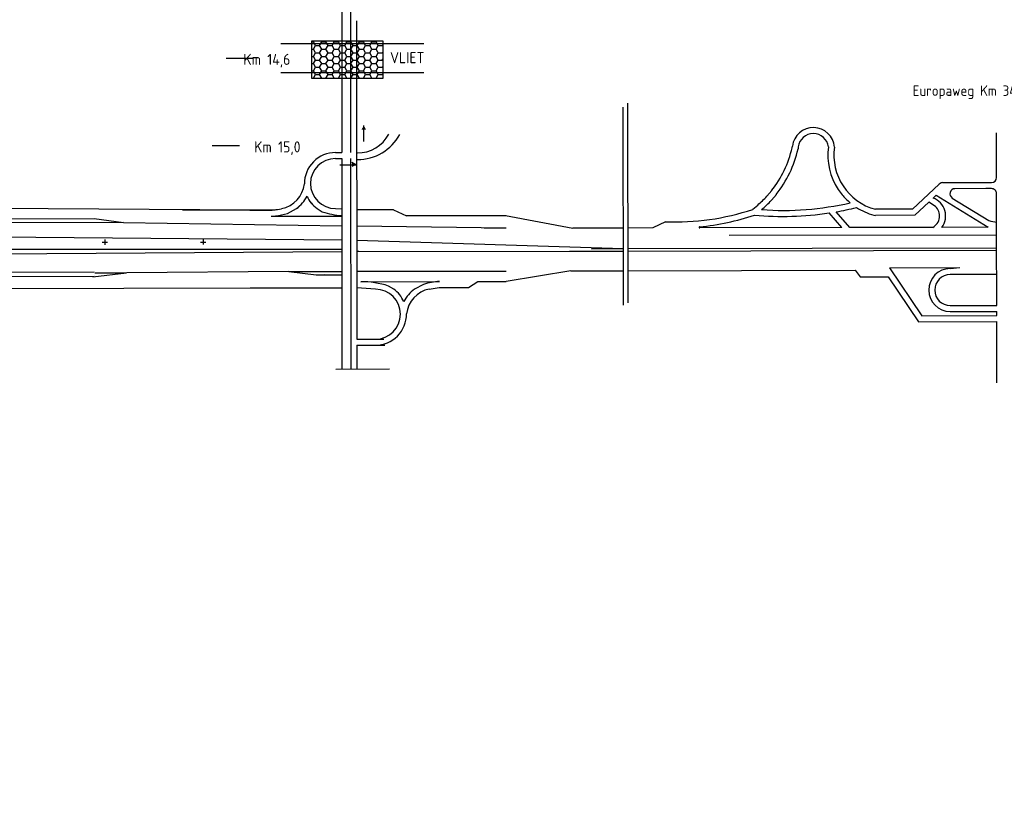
# Model space of a CAD drawing. Header units: metres. Extents: x 3368 to 18268, y -7519 to 4748.
# Tile 11 of 27: x 7972 to 10965, y 433 to 2800. Entities that reach past the tile are written whole.
import ezdxf

# ---------------------------------------------------------------- set-up
doc = ezdxf.new("R2010")
doc.units = ezdxf.units.M
doc.linetypes.add('HIDDEN2', pattern=[0.1875, 0.125, -0.0625])
for name, color, linetype in [('ONDERGROND', 7, 'Continuous'), ('strooiroute Haag2', 7, 'HIDDEN2'), ('Tekenwerk', 18, 'Continuous'), ('VBL-XX-ONDERGROND', 7, 'Continuous')]:
    doc.layers.add(name, color=color, linetype=linetype)
doc.styles.add('ISO', font='ISO.SHX')
doc.styles.add('ISO35', font='ISO.SHX')

msp = doc.modelspace()

# ---------------------------------------------------------------- hatches: boundary and pattern name
at = {"layer": 'Tekenwerk'}
h = msp.add_hatch(dxfattribs=at)
h.set_pattern_fill('HONEY', color=18, scale=4, style=0)
h.set_pattern_definition([(0, (-691.947214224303, -424.282713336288), (19.05, 10.99852), [12.7, -25.4]), (120, (-691.947214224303, -424.282713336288), (-19.04999772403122, 10.99852394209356), [12.7, -25.39999999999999]), (59.99999999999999, (-691.947214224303, -424.282713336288), (2.27596877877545e-06, 21.99704394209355), [-25.4, 12.7])])
h.paths.add_polyline_path([(9075.60502122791, 2621.697740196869), (9075.605021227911, 2736.022076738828), (8860.203994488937, 2736.022076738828), (8860.203994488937, 2621.697740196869)])

# ---------------------------------------------------------------- linework, layer by layer
at = {"layer": 'ONDERGROND', "color": 18, "linetype": 'Continuous', "extrusion": (-0.04049485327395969, 0.01245106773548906, 0.999102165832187)}
for p, q in [((8950.580846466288, 3497.969108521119, 181985972.7842088), (8951.331233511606, 2396.078162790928, 181985970.1814531)), ((8995.644381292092, 2796.446983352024, 181985500.6954549), (8997.140898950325, 1828.609554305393, 181985512.8175487)), ((9820.185628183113, 2546.021650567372, 181985537.2360013), (9821.123110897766, 1939.725272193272, 181985544.8298198)), ((9805.981415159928, 2533.546475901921, 181985536.8157559), (9806.910654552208, 1932.584081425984, 181985544.3427667)), ((10320.14168167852, 2410.89747978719, 181985559.1837943), (10320.8129044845, 2415.396515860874, 181985559.1549314)), ((10338.96544540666, 2413.17417754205, 181985559.9183718), (10337.9929539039, 2406.92620111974, 181985559.9568194)), ((8978.002336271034, 2378.031070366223, 181985505.1948071), (8978.991976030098, 1738.005249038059, 181985513.2110842)), ((10258.14964438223, 2280.361600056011, 181985558.2979514), (10243.61375833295, 2263.48596943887, 181985557.9191021)), ((10460.05024874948, 2284.224147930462, 181985566.4330978), (10472.11942041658, 2267.909912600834, 181985567.1255886)), ((10257.03886414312, 2251.063640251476, 181985558.6180488), (10272.408082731, 2268.906734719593, 181985559.0186171)), ((8671.994214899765, 2220.840923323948, 181985494.7508612), (8721.809354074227, 2220.937312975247, 181985496.7687297)), ((8785.845702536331, 2211.272327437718, 181985499.4846499), (8813.51032222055, 2225.695864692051, 181985500.4261817)), ((8875.845747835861, 2225.823877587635, 181985502.9511187), (8891.882729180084, 2216.316120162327, 181985503.7196053)), ((8931.880434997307, 2225.938944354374, 181985505.22084), (8951.397007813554, 2224.611060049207, 181985506.0284195)), ((9108.592694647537, 2221.770162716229, 181985512.4351601), (8996.533333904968, 2221.540038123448, 181985507.8961228)), ((9108.592691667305, 2221.770165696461, 181985512.4351602), (9147.521191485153, 2203.547505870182, 181985514.2400759)), ((10200.72445834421, 2223.513994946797, 181985556.6788865), (10215.46147132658, 2236.523620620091, 181985557.1140669)), ((10495.58903837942, 2168.046791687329, 181985569.321361), (10453.62096989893, 2215.952102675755, 181985567.0233351)), ((9450.669487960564, 2204.170043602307, 181985526.5192952), (9147.521191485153, 2203.547505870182, 181985514.240076)), ((9448.446690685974, 2204.418702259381, 181985526.4261037), (9653.035881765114, 2166.316543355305, 181985535.1931969)), ((9934.964552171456, 2185.68866981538, 181985546.3786959), (9896.99777627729, 2166.817538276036, 181985545.0750324)), ((10471.3041629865, 2167.996920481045, 181985568.3376867), (10432.3527600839, 2212.458802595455, 181985566.2048424)), ((10568.62994993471, 2205.862210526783, 181985571.8105346), (10573.41027522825, 2205.089674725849, 181985572.013915)), ((8996.82168627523, 2035.054100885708, 181985510.2318459), (9450.929543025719, 2035.986645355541, 181985528.6257801)), ((9378.426241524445, 2035.837755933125, 181985525.688987), (9450.929543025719, 2035.986645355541, 181985528.6257801)), ((9378.426241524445, 2035.837755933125, 181985525.688987), (9450.929543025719, 2035.986645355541, 181985528.6257801)), ((9647.575559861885, 2036.390472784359, 181985536.5910552), (9450.9784247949, 2004.37316133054, 181985529.0217366)), ((9647.575559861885, 2036.390472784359, 181985536.5910552), (9806.749638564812, 2036.717350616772, 181985543.038505)), ((9647.575559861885, 2036.390472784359, 181985536.5910552), (9806.749638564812, 2036.717350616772, 181985543.038505)), ((9820.973088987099, 2036.746562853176, 181985543.6146353), (10511.5460809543, 2038.164706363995, 181985571.5867441)), ((9820.973088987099, 2036.746562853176, 181985543.6146353), (10511.5460809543, 2038.164706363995, 181985571.5867441)), ((10511.5460809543, 2038.164706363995, 181985571.5867441), (10527.47060025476, 2018.08912588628, 181985572.4823716)), ((10616.07560778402, 2045.835231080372, 181985575.7278638), (10714.09400070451, 1900.215031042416, 181985581.5154276)), ((10800.45188928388, 2043.374956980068, 181985583.2315241), (10830.38851285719, 2046.275336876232, 181985584.4087476)), ((8873.250770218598, 2024.476839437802, 181985505.3551791), (8951.445685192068, 2024.637418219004, 181985508.5225152)), ((10612.40145827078, 2018.26353801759, 181985575.9225513), (10704.2928394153, 1881.745882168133, 181985581.3483415)), ((10941.86956251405, 2025.216348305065, 181985589.1896556), (10800.48041606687, 2024.925993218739, 181985583.4625961)), ((8672.359698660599, 1984.471611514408, 181985497.7113699), (8951.45532279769, 1985.044754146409, 181985509.0163199)), ((9053.458785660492, 1980.722616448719, 181985513.204511), (8996.89974749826, 1984.570820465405, 181985510.8641451)), ((9008.71478284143, 2003.464941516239, 181985511.10756), (9248.54363466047, 2003.957445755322, 181985520.8219836)), ((9109.493472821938, 1980.83768619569, 181985515.4742321), (9093.456494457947, 1990.345440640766, 181985514.7057455)), ((9199.4935211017, 1995.389224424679, 181985518.940701), (9171.828895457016, 1980.965696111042, 181985517.9991693)), ((9217.240523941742, 1981.058950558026, 181985519.8385967), (9246.91421652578, 1985.651497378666, 181985520.9840747)), ((9246.91421652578, 1985.651497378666, 181985520.9840747), (9336.068534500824, 1985.834587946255, 181985524.5953287)), ((9336.068534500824, 1985.834587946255, 181985524.5953287), (9364.423429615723, 2004.195417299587, 181985525.5157702)), ((9364.423429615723, 2004.195417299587, 181985525.5157702), (9450.9784247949, 2004.37316133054, 181985529.0217366)), ((10800.62543118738, 1931.141097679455, 181985584.6372451), (10942.01457465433, 1931.431452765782, 181985590.3643045)), ((10714.09400070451, 1900.215031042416, 181985581.5154276), (10942.06212127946, 1900.683177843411, 181985590.7494245)), ((10800.65395797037, 1912.692136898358, 181985584.8683171), (10942.04310441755, 1912.982491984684, 181985590.5953766)), ((10704.2928394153, 1881.745882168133, 181985581.3483415), (10942.09064806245, 1882.234217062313, 181985590.9804965)), ((8997.169425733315, 1810.160587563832, 181985513.0486207), (8997.280940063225, 1738.042808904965, 181985513.9518908)), ((8932.804900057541, 1737.910403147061, 181985511.3402468), (9096.667444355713, 1738.246907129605, 181985517.9776059))]:
    msp.add_line(p, q, dxfattribs=at)
at = {"layer": 'ONDERGROND', "color": 18, "extrusion": (-0.04049485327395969, 0.01245106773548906, 0.999102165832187)}
for p, q in [((10941.41323829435, 2320.331422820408, 181985585.4933604), (10941.20265806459, 2456.520511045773, 181985583.7876018)), ((10777.94575954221, 2304.621542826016, 181985579.0636007), (10926.07428396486, 2304.925735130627, 181985585.0636431)), ((10685.55704916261, 2223.769001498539, 181985576.3265766), (10767.47656429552, 2300.471483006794, 181985578.6909903)), ((10919.54838300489, 2286.463312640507, 181985585.0292236), (10815.09393418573, 2286.248807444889, 181985580.7982284)), ((10926.10281074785, 2286.476774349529, 181985585.2947151), (10909.17072559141, 2286.442000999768, 181985584.6088698)), ((10692.84573758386, 2205.334944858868, 181985576.8517261), (10735.3880074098, 2245.167921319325, 181985578.0796086)), ((10755.69734836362, 2232.33704699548, 181985579.062673), (10735.38801039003, 2245.167918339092, 181985578.0796086)), ((10748.76916373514, 2257.69689513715, 181985578.4658239), (10758.00813699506, 2266.34748710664, 181985578.7324851)), ((10758.00813699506, 2266.34748710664, 181985578.7324851), (10916.05808699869, 2168.910257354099, 181985586.352734)), ((10807.05514515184, 2257.783837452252, 181985580.8271438), (10918.57636237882, 2189.031405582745, 181985586.2040477)), ((10941.68260062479, 2146.128605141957, 181985587.6752383), (10941.48931170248, 2271.134184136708, 181985586.1095523)), ((10685.55704916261, 2223.769001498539, 181985576.3265766), (10573.38175142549, 2223.538635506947, 181985571.7828429)), ((8736.793782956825, 2202.70404650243, 181985497.6032948), (8951.402233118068, 2203.144760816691, 181985506.2961498)), ((10692.84573758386, 2205.334944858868, 181985576.8517261), (10573.41027522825, 2205.089674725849, 181985572.0139149)), ((9450.728660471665, 2165.901093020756, 181985526.998611), (8996.992095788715, 2172.783359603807, 181985479.6544688)), ((9450.728660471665, 2165.901093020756, 181985526.998611), (9383.886563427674, 2165.76382650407, 181985524.2911284)), ((9806.54875899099, 2166.631795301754, 181985541.4113358), (9653.035881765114, 2166.316543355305, 181985535.1931969)), ((9806.54875899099, 2166.631795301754, 181985541.4113358), (9710.178687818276, 2166.433892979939, 181985537.5078033)), ((9896.99777627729, 2166.817538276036, 181985545.0750322), (9820.772209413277, 2166.661004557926, 181985541.987466)), ((10471.3041629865, 2167.996920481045, 181985568.3376867), (10039.20518124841, 2167.109574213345, 181985550.8352359)), ((10747.41966987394, 2168.56394840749, 181985579.5219249), (10495.58903837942, 2168.046791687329, 181985569.321361)), ((10916.05808699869, 2168.910257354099, 181985586.352734), (10775.23021960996, 2168.621058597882, 181985580.6484095)), ((10128.905033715, 2144.459502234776, 181985554.7531535), (10941.68260062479, 2146.128605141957, 181985587.6752383)), ((9643.291622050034, 2096.190674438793, 181985535.6721766), (9806.65715897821, 2096.526156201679, 181985542.2894041)), ((9710.275610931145, 2103.749929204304, 181985538.2929155), (9806.645685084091, 2103.947834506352, 181985542.1964481)), ((9710.287087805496, 2096.328250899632, 181985538.3858714), (9806.65715897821, 2096.526156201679, 181985542.2894041)), ((9820.869135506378, 2103.977040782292, 181985542.7725782), (10941.74421990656, 2106.278846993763, 181985588.1743535)), ((9820.88061238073, 2096.555362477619, 181985542.8655342), (10941.75569380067, 2098.857168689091, 181985588.2673095)), ((10616.07560778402, 2045.835231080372, 181985575.7278638), (10830.38850987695, 2046.275336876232, 181985584.4087476)), ((10527.47060025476, 2018.08912588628, 181985572.4823716), (10612.40145827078, 2018.26353801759, 181985575.9225513)), ((10942.37899149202, 1695.754609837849, 181985593.3161401), (10942.09064806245, 1882.234217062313, 181985590.9804965)), ((8997.140898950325, 1828.609554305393, 181985512.8175487), (9053.693809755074, 1828.725690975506, 181985515.1082615)), ((8997.169425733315, 1810.160587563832, 181985513.0486207), (9056.437220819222, 1810.282300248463, 181985515.4493014))]:
    msp.add_line(p, q, dxfattribs=at)
at = {"layer": 'ONDERGROND', "color": 18, "extrusion": (-0.04049485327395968, 0.01245106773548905, 0.999102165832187)}
for p, q in [((7822.022968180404, 2227.711374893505, 181985460.2148483), (8673.934986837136, 2222.201557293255, 181985494.8125665)), ((8198.256474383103, 2195.311741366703, 181985475.8678327), (8287.899496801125, 2183.011166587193, 181985479.6544688)), ((7523.680533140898, 2142.629837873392, 181985449.1829663), (8951.82579458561, 2130.946119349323, 181985482.5787443)), ((7482.257195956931, 2101.910669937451, 181985448.0114797), (8951.42678712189, 2102.273396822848, 181985507.55423)), ((7494.953778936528, 2085.546018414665, 181985448.7300284), (8951.428427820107, 2095.533173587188, 181985507.6382948)), ((8996.727688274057, 2095.843793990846, 181985509.4704592), (9002.928331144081, 2095.886312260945, 181985509.7212491)), ((8194.714504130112, 2017.956988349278, 181985477.9345125), (8296.414357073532, 2030.869610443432, 181985481.8956138)), ((8200.14411474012, 2030.671907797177, 181985477.9961252), (8294.597926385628, 2030.865876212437, 181985481.8220381))]:
    msp.add_line(p, q, dxfattribs=at)
at = {"layer": 'ONDERGROND', "color": 18, "ltscale": 2, "extrusion": (-0.0404948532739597, 0.01245106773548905, 0.999102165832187)}
for p, q in [((7812.127470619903, 2194.518799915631, 181985460.2274258), (8198.256474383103, 2195.311744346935, 181985475.8678327)), ((7738.193308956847, 2032.166389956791, 181985459.2540597), (8198.507275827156, 2033.11168087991, 181985477.8993769)), ((7859.385835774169, 2019.281734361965, 181985464.3267153), (8198.527586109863, 2019.978187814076, 181985478.0638728))]:
    msp.add_line(p, q, dxfattribs=at)
at = {"layer": 'ONDERGROND', "color": 18, "extrusion": (-0.0404948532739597, 0.01245106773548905, 0.999102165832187)}
for p, q in [((8287.899496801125, 2183.011166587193, 181985479.6544688), (7723.00350631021, 2181.851108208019, 181985456.7729887)), ((8230.616706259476, 2131.949396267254, 181985477.9690709), (8230.641901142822, 2115.655554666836, 181985478.1731501)), ((8529.751652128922, 2132.563690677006, 181985490.0857266), (8529.776844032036, 2116.269849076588, 181985490.2898059)), ((8222.750126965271, 2123.523486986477, 181985477.7552347), (8238.509291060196, 2123.55585230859, 181985478.3935698)), ((8521.885069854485, 2124.137784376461, 181985489.8718904), (8537.644236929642, 2124.170146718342, 181985490.5102257)), ((7654.391342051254, 1982.381133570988, 181985456.4778983), (8672.359698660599, 1984.471611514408, 181985497.7113699))]:
    msp.add_line(p, q, dxfattribs=at)
at = {"layer": 'ONDERGROND', "color": 18, "ltscale": 50, "extrusion": (-0.04049485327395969, 0.01245106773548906, 0.999102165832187)}
for p, q in [((8996.675601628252, 2129.529601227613, 181985485.7067044), (9806.645685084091, 2103.947834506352, 181985542.1964481)), ((10942.01457465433, 1931.431452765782, 181985590.3643045), (10941.68260062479, 2146.128605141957, 181985587.6752383)), ((10942.06212127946, 1900.683177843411, 181985590.7494245), (10942.04310441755, 1912.982491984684, 181985590.5953766))]:
    msp.add_line(p, q, dxfattribs=at)
at = {"layer": 'ONDERGROND', "color": 18, "linetype": 'Continuous', "ltscale": 50, "extrusion": (-0.04049485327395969, 0.01245106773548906, 0.999102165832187)}
for p, q in [((8996.72920668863, 2094.862903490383, 181985509.4827447), (9643.291625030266, 2096.190671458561, 181985535.6721765)), ((8790.163197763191, 2034.629709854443, 181985501.8610089), (8951.443172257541, 2034.960913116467, 181985508.3937594)), ((8790.163197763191, 2034.629712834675, 181985501.861009), (8873.250767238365, 2024.476842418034, 181985505.3551792))]:
    msp.add_line(p, q, dxfattribs=at)
at = {"layer": 'ONDERGROND', "color": 18, "linetype": 'Continuous', "extrusion": (-0.04049485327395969, 0.01245106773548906, 0.999102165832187)}
for centre, radius, start, end in [((-5353.254129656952, 7719176.772752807, 181821778.4363351), 64.41580403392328, 111.7177176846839, 280.1026060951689), ((-5353.254129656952, 7719176.772752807, 181821778.4363351), 46.11180403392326, 114.0005058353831, 280.1026060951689), ((-5312.156177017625, 7718795.761884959, 181821778.4363349), 319.2791557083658, 68.33140120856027, 94.54513069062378), ((-5312.156177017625, 7718795.761884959, 181821778.4363349), 337.5831557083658, 68.33140120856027, 94.54513069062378), ((-5403.445876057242, 7719405.326444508, 181821778.4363349), 189.0604536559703, 279.5713064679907, 320.5313659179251), ((-5403.445876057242, 7719405.326444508, 181821778.4363349), 170.7564536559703, 278.8789148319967, 2.046459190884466), ((-5312.356814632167, 7718796.41027933, 181821778.4363351), 319.2791557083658, 57.33194654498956, 64.33307410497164), ((-5312.356814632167, 7718796.41027933, 181821778.4363351), 337.5831557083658, 57.33194654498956, 64.33307410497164), ((-5403.445876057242, 7719405.326444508, 181821778.4363349), 189.0604536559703, 326.687907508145, 337.2123060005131), ((-4888.04691566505, 7717581.693360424, 181821778.4363348), 210.3741618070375, 16.31627804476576, 28.8451049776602), ((-5730.36907333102, 7718621.260815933, 181821778.4363352), 746.112398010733, 14.79477333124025, 35.49744382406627), ((-6016.899025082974, 7718876.769609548, 181821778.4363349), 909.8826616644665, 12.94462879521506, 30.02829303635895), ((-6016.899025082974, 7718876.769609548, 181821778.4363349), 928.1866616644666, 27.06399560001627, 30.99741292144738), ((-5403.445876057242, 7719405.326444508, 181821778.4363349), 189.0604536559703, 344.4946376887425, 2.046459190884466), ((-4745.662256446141, 7717889.289599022, 181821778.4363352), 1.663984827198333, 17.18984602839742, 17.686134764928), ((-5730.36907333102, 7718621.260815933, 181821778.4363352), 764.4163980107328, 22.66679335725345, 35.49744382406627), ((-6016.899025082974, 7718876.769609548, 181821778.4363349), 928.1866616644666, 11.70868915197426, 25.73255757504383), ((-5023.459520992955, 7718916.486233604, 181821778.4363351), 1.664000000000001, 202.6667933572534, 17.1943644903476), ((-5064.89953858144, 7719700.975454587, 181821778.4363352), 65.34661440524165, 197.1943644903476, 17.1943644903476), ((-5064.89953858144, 7719700.975454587, 181821778.4363352), 46.89618240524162, 197.1943644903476, 17.1943644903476), ((-4305.443023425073, 7718060.052880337, 181821778.4363347), 269.5505244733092, 179.1227174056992, 197.4440404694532), ((-4481.401311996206, 7718051.212891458, 181821778.4363347), 94.45494674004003, 17.1943644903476, 107.6159358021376)]:
    msp.add_arc(centre, radius, start, end, dxfattribs=at)
at = {"layer": 'ONDERGROND', "color": 18, "extrusion": (-0.04049485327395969, 0.01245106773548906, 0.999102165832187)}
for centre, radius, start, end in [((-5428.933698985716, 7719720.358121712, 181821778.4363352), 15.37536, 17.1943644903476, 107.1943632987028), ((-5355.732429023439, 7719587.823837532, 181821778.4363356), 15.37536, 197.1943644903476, 240.1852849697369), ((-5349.088708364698, 7719628.767885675, 181821778.4363349), 15.37535977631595, 197.1943610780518, 345.4500759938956), ((-5381.931472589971, 7719734.902670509, 181821778.436335), 15.37536, 107.1943632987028, 197.1943644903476), ((-4780.06261383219, 7717643.650261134, 181821778.4363351), 104.2317231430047, 53.21297927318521, 80.75812778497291), ((-4825.272575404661, 7717817.830821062, 181821778.436335), 94.45494674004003, 310.9853887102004, 340.7722008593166), ((-5259.275425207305, 7719566.341713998, 181821778.4363351), 57.7872064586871, 70.1234908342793, 177.1958500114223), ((-4987.200627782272, 7717809.898881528, 181821778.4363352), 255.5382977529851, 358.8709773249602, 12.52847701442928), ((-5259.275425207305, 7719566.341713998, 181821778.4363351), 39.33677445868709, 44.87637224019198, 154.5320419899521), ((-4846.400435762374, 7717600.243056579, 181821778.436335), 183.455557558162, 23.29240186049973, 34.78422390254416), ((-6345.572518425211, 7719657.643312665, 181821778.4363348), 1048.544806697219, 5.15312811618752, 6.438509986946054), ((-4481.401311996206, 7718051.212891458, 181821778.4363347), 76.00451474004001, 17.1943644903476, 197.1943644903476), ((-4481.401311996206, 7718051.212891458, 181821778.4363347), 94.45494674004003, 130.9853887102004, 160.7722008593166), ((-4526.611270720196, 7718225.393452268, 181821778.436335), 104.2317231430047, 233.2129792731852, 260.7581277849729), ((-4526.611270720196, 7718225.393452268, 181821778.436335), 85.7812911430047, 207.8383443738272, 281.1747530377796), ((-4460.273458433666, 7718268.800647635, 181821778.4363354), 183.455557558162, 199.1733114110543, 214.7842239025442)]:
    msp.add_arc(centre, radius, start, end, dxfattribs=at)
at = {"layer": 'strooiroute Haag2', "color": 18, "linetype": 'Continuous', "ltscale": 50, "extrusion": (-0.04046005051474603, 0.01256369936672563, 0.9991021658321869)}
for p, q in [((8994.338468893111, 2358.650939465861, 181985039.7909632), (8981.694540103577, 2365.689625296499, 181985039.190418)), ((8945.450778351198, 2358.68608768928, 181985037.8107452), (8994.428204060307, 2358.650383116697, 181985039.7946041))]:
    msp.add_line(p, q, dxfattribs=at)
at = {"layer": 'strooiroute Haag2', "color": 18, "linetype": 'HIDDEN2', "ltscale": 50, "extrusion": (-0.04046005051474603, 0.01256369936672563, 0.9991021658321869)}
msp.add_solid([(-4922.787478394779, 7717813.541411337, 181821313.1262006), (-4919.847832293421, 7717827.615918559, 181821313.1262006), (-4909.472616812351, 7717817.661614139, 181821313.1262006)], dxfattribs=at)
at = {"layer": 'Tekenwerk', "color": 18}
for p, q in [((8931.946225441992, 2396.083890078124, 181985503.0851756), (8951.331233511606, 2396.078162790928, 181985970.1814531)), ((8931.923426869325, 2377.64337110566, 181985503.3161416), (8951.359760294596, 2377.629202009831, 181985970.4125251))]:
    msp.add_line(p, q, dxfattribs=at)
msp.add_lwpolyline([(8860.203994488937, 2736.022076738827), (9075.605021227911, 2736.022076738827), (9075.605021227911, 2621.697740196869), (8860.203994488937, 2621.697740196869)], close=True, dxfattribs=at)
at = {"layer": 'Tekenwerk', "color": 252, "elevation": 181985501.861009}
msp.add_lwpolyline([(8790.163197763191, 2034.629712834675), (8296.414357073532, 2030.869610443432)], dxfattribs=at)
at = {"layer": 'VBL-XX-ONDERGROND', "color": 18, "extrusion": (-0.07261905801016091, -0.01496858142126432, 0.997247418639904)}
for p, q in [((8977.729722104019, 3497.96910852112, 181985508.983641), (8977.99784524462, 2396.480850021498, 181985505.2572241)), ((8951.359760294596, 2377.629202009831, 181985970.4125251), (8951.515483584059, 1737.895628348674, 181985968.2482587))]:
    msp.add_line(p, q, dxfattribs=at)
at = {"layer": 'VBL-XX-ONDERGROND', "color": 18, "linetype": 'Continuous', "ltscale": 10}
for p, q in [((9201.072652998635, 2726.347908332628, 181986102.1988529), (8766.268432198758, 2726.347908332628, 181986102.1988529)), ((9201.072652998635, 2638.846429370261, 181986102.1988529), (8766.268432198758, 2638.846429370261, 181986102.1988529))]:
    msp.add_line(p, q, dxfattribs=at)
at = {"layer": 'VBL-XX-ONDERGROND', "color": 18}
for p, q in [((8599.628860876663, 2683.329246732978, 181986102.1988529), (8682.324033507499, 2683.329246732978, 181986102.1988529)), ((8557.179814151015, 2417.227670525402, 181985498.5879735), (8639.874986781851, 2417.227670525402, 181985498.5879735))]:
    msp.add_line(p, q, dxfattribs=at)
at = {"layer": 'VBL-XX-ONDERGROND', "color": 18, "extrusion": (-0.04046005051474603, 0.01256369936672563, 0.9991021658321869)}
for p, q in [((9017.962510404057, 2429.245990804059, 181985506.1515132), (9018.023107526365, 2478.259709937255, 181985505.5376202)), ((9046.36616105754, 1828.773145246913, 181985048.5611056), (9079.030504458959, 1828.749332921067, 181985049.8841937)), ((9022.480597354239, 1810.350022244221, 181985047.8254967), (9081.72134672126, 1810.30683570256, 181985050.2250774))]:
    msp.add_line(p, q, dxfattribs=at)
at = {"layer": 'VBL-XX-ONDERGROND', "color": 18, "linetype": 'Continuous', "extrusion": (-0.04046005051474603, 0.01256369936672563, 0.9991021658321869)}
for p, q in [((8287.899496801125, 2183.011166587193, 181985479.6544688), (8951.409463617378, 2173.440834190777, 181985479.6544688)), ((8996.608711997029, 2172.788889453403, 181985479.6544688), (8996.992095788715, 2172.783359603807, 181985479.6544688))]:
    msp.add_line(p, q, dxfattribs=at)
at = {"layer": 'VBL-XX-ONDERGROND', "color": 18, "linetype": 'Continuous', "extrusion": (-0.04046005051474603, 0.01256369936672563, 0.9991021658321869), "elevation": 181821313.1262005, "flags": 128}
for points in [[(-4632.831214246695, 7717363.888343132), (-4716.122099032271, 7717633.164527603)], [(-4572.911116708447, 7717835.745693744), (-4588.363811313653, 7717885.682674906)]]:
    msp.add_lwpolyline(points, dxfattribs=at)
at = {"layer": 'VBL-XX-ONDERGROND', "color": 18}
for centre, radius, start, end in [((9000.252382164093, 2500.322874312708, 181986102.1988529), 105.3011354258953, 269.0889028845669, 332.7166292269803), ((8999.85623979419, 2519.119196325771, 181986102.1988529), 144.369965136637, 269.4946571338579, 331.8856943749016)]:
    msp.add_arc(centre, radius, start, end, dxfattribs=at)
at = {"layer": 'VBL-XX-ONDERGROND', "color": 18, "extrusion": (-0.04046005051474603, 0.01256369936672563, 0.9991021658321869)}
for centre, radius, start, end in [((-4846.900745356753, 7717804.525640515, 181821778.9991412), 94.41167471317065, 197.1943633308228, 287.6159345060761), ((-4846.900745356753, 7717804.525640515, 181821778.9991412), 94.41167471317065, 197.1943633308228, 287.6159345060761), ((-4846.900745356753, 7717804.525640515, 181821778.9991412), 75.96969528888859, 197.1943633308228, 17.19436333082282), ((-4801.711494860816, 7717630.424875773, 181821778.9991414), 85.74199272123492, 27.83834527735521, 101.1747526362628), ((-4801.711494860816, 7717630.424875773, 181821778.9991414), 104.183972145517, 53.21297875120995, 80.75812912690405), ((-4846.900745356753, 7717804.525640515, 181821778.9991412), 94.41167471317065, 310.9853894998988, 340.7722017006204)]:
    msp.add_arc(centre, radius, start, end, dxfattribs=at)
msp.add_solid([(-5026.942605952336, 7717831.588598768, 181821778.9991413), (-5041.01711317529, 7717834.528244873, 181821778.9991413), (-5031.062808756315, 7717844.903460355, 181821778.9991413)], dxfattribs=at)

# ---------------------------------------------------------------- texts
at = {"layer": 'VBL-XX-ONDERGROND', "color": 18}
for s, height, style, p in [('Km 14,6', 33.6882632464, 'ISO', (8652.01361031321, 2662.502730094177, 181986102.1988529)), ('Europaweg Km 34,9', 31.70205795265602, 'ISO35', (10686.65722695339, 2568.375636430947, 181985616.9114214)), ('Km 15,0', 33.6882632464, 'ISO', (8684.840131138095, 2396.401153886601, 181985498.5879735))]:
    msp.add_text(s, height=height, dxfattribs=dict(at, style=style)).set_placement(p)
at = {"layer": 'VBL-XX-ONDERGROND', "color": 18, "linetype": 'Continuous', "style": 'ISO'}
msp.add_text('VLIET', height=33.6882632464, dxfattribs=at).set_placement((9097.928651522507, 2667.655763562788, 181985498.5879735))

doc.saveas('drawing.dxf')
